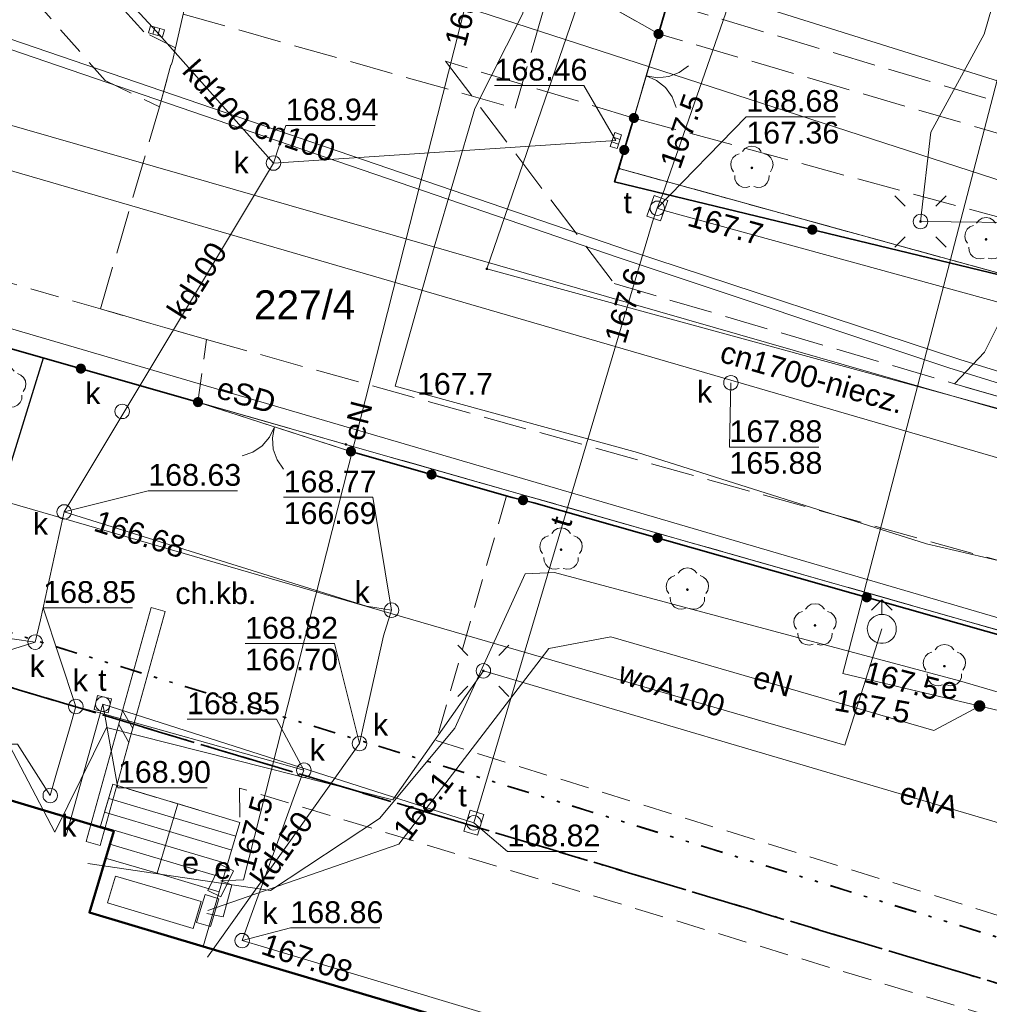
# Model space of a CAD drawing. Extents: x 7503703 to 7518012, y 5690450 to 5705715.
# Tile 29 of 50: x 7512554 to 7512587, y 5696906 to 5696940. Entities that reach past the tile are written whole.
import ezdxf
from ezdxf.enums import TextEntityAlignment as Align

# ---------------------------------------------------------------- set-up
doc = ezdxf.new("R2010")
doc.units = 0
for name, pattern in [('DWUKROPK1_5-3', [2.23, 0.75, -0.46, 0.05, -0.46, 0.05, -0.46]), ('KROPK2-2-2', [3.49, 1, -0.47, 0.05, -0.47, 1, -0.5]), ('PRZER1-1', [1, 0.5, -0.5]), ('PRZER2-1', [1.5, 1, -0.5]), ('PRZER3-1', [2, 1.5, -0.5])]:
    doc.linetypes.add(name, pattern=pattern)
doc.layers.get('0').update_dxf_attribs({"linetype": 'CONTINUOUS'})
for name, color, linetype, lineweight in [('EGBN', 7, 'CONTINUOUS', 18), ('EGBS', 7, 'CONTINUOUS', 18), ('EGBT', 7, 'CONTINUOUS', 18), ('EGBU', 7, 'CONTINUOUS', 50), ('EGDE', 7, 'CONTINUOUS', 18), ('EGDE_O', 7, 'CONTINUOUS', 18), ('EGPG', 7, 'CONTINUOUS', 18), ('GESGPB', 7, 'CONTINUOUS', 35), ('GESGPS', 7, 'CONTINUOUS', 35), ('GUPPRZ_O', 7, 'CONTINUOUS', 18), ('OTDN', 7, 'CONTINUOUS', 18), ('OTKC', 7, 'CONTINUOUS', 18), ('OTKC_O', 7, 'CONTINUOUS', 18), ('OTKJ', 7, 'CONTINUOUS', 18), ('OTKK', 7, 'CONTINUOUS', 25), ('OTKU', 7, 'CONTINUOUS', 18), ('OTOB', 7, 'CONTINUOUS', 18), ('OTOO', 7, 'CONTINUOUS', 35), ('OTZI', 7, 'CONTINUOUS', 18), ('SUEO', 7, 'CONTINUOUS', 18), ('SUPK', 7, 'CONTINUOUS', 18), ('SUPP', 7, 'CONTINUOUS', 18), ('SUPW', 7, 'CONTINUOUS', 18), ('SUPW_O', 7, 'CONTINUOUS', 18)]:
    doc.layers.add(name, color=color, linetype=linetype, lineweight=lineweight)
for name, color, linetype, lineweight, true_color in [('EGUG', 96, 'CONTINUOUS', 18, 0x008000), ('GESKLU', 96, 'CONTINUOUS', 18, 0x008000), ('OTZL', 96, 'CONTINUOUS', 18, 0x008000), ('SUCP', 212, 'CONTINUOUS', 18, 0xd200d2), ('SUCP_O', 212, 'CONTINUOUS', 18, 0xd200d2), ('SUEP', 1, 'CONTINUOUS', 18, 0xff0000), ('SUEP_O', 1, 'CONTINUOUS', 18, 0xff0000), ('SUES', 1, 'CONTINUOUS', 18, 0xff0000), ('SUES_O', 1, 'CONTINUOUS', 18, 0xff0000), ('SUEU', 1, 'CONTINUOUS', 18, 0xff0000), ('SUEU_O', 1, 'CONTINUOUS', 18, 0xff0000), ('SUGP', 52, 'CONTINUOUS', 18, 0xbfbf00), ('SUKK', 36, 'CONTINUOUS', 18, 0x803300), ('SUKP', 36, 'CONTINUOUS', 18, 0x803300), ('SUKP_O', 36, 'CONTINUOUS', 18, 0x803300), ('SUTP', 30, 'CONTINUOUS', 18, 0xff9100), ('SUTP_O', 30, 'CONTINUOUS', 18, 0xff9100), ('SUWH', 5, 'CONTINUOUS', 18, 0x0000ff), ('SUWP', 5, 'CONTINUOUS', 18, 0x0000ff), ('SUWP_O', 5, 'CONTINUOUS', 18, 0x0000ff)]:
    doc.layers.add(name, color=color, linetype=linetype, lineweight=lineweight, true_color=true_color)
doc.styles.add('Arial', font='arial.ttf')

# ---------------------------------------------------------------- blocks, each defined once
blk = doc.blocks.new('D_GSPRDL1')
blk.add_hatch(color=0).paths.add_polyline_path([(0, -0.045), (0.013906, -0.042798), (0.02645, -0.036406), (0.036406, -0.02645), (0.042798, -0.013906), (0.045, 0), (0.042798, 0.013906), (0.036406, 0.02645), (0.02645, 0.036406), (0.013906, 0.042798), (0, 0.045), (-0.013906, 0.042798), (-0.02645, 0.036406), (-0.036406, 0.02645), (-0.042798, 0.013906), (-0.045, 0), (-0.042798, -0.013906), (-0.036406, -0.02645), (-0.02645, -0.036406), (-0.013906, -0.042798)])
at = {"color": 0}
for points in [[(-0.324277, 0.563333), (-0.240553, 0.662679), (-0.127956, 0.727494), (0, 0.75), (0.127956, 0.727494), (0.240553, 0.662679), (0.324277, 0.563333)], [(-0.635969, -0.134326), (-0.70458, -0.024001), (-0.731429, 0.103115), (-0.713292, 0.231763), (-0.652348, 0.346501), (-0.55591, 0.433559), (-0.435555, 0.482485)], [(0.435555, 0.482485), (0.55591, 0.433559), (0.652348, 0.346501), (0.713292, 0.231763), (0.731429, 0.103115), (0.70458, -0.024001), (0.635969, -0.134326)], [(-0.068773, -0.646351), (-0.194901, -0.677512), (-0.324092, -0.663766), (-0.440839, -0.606763), (-0.531129, -0.513345), (-0.584125, -0.394725), (-0.593465, -0.265141)], [(0.593465, -0.265141), (0.584125, -0.394725), (0.531129, -0.513345), (0.440839, -0.606763), (0.324092, -0.663766), (0.194901, -0.677512), (0.068773, -0.646351)]]:
    blk.add_lwpolyline(points, dxfattribs=at)
blk = doc.blocks.new('D_GUPKKS1')
at = {"color": 0}
blk.add_lwpolyline([(0.5, -0.25), (-0.5, -0.25), (-0.5, 0.25), (0.5, 0.25)], close=True, dxfattribs=at)
for points in [[(-0.175, -0.25), (-0.175, 0.25)], [(0.175, -0.25), (0.175, 0.25)]]:
    blk.add_lwpolyline(points, dxfattribs=at)
blk = doc.blocks.new('D_GUPEUT1')
blk.add_hatch(color=0).paths.add_polyline_path([(-0.2, 0), (-0.193185, -0.051764), (-0.173205, -0.1), (-0.141421, -0.141421), (-0.1, -0.173205), (-0.051764, -0.193185), (0, -0.2), (0.051764, -0.193185), (0.1, -0.173205), (0.141421, -0.141421), (0.173205, -0.1), (0.193185, -0.051764), (0.2, 0), (0.193185, 0.051764), (0.173205, 0.1), (0.141421, 0.141421), (0.1, 0.173205), (0.051764, 0.193185), (0, 0.2), (-0.051764, 0.193185), (-0.1, 0.173205), (-0.141421, 0.141421), (-0.173205, 0.1), (-0.193185, 0.051764)])
blk = doc.blocks.new('D_GUPESE1')
at = {"color": 0}
blk.add_lwpolyline([(-0.5, -0.25), (-0.5, 0.25), (0.5, 0.25), (0.5, -0.25)], close=True, dxfattribs=at)
blk = doc.blocks.new('D_GUPELA2')
blk.add_hatch(color=0).paths.add_polyline_path([(-0.001087, 0.044987), (0.011881, 0.043403), (0.021281, 0.03965), (0.030065, 0.033482), (0.038133, 0.023893), (0.043117, 0.012881), (0.044986, 0.001113), (0.044323, -0.007777), (0.040557, -0.019497), (0.033417, -0.030138), (0.024849, -0.037517), (0.013788, -0.042836), (0.002013, -0.044955), (-0.00982, -0.043916), (-0.020466, -0.040077), (-0.029541, -0.033946), (-0.036867, -0.025804), (-0.04187, -0.01649), (-0.04461, -0.005909), (-0.044532, 0.006476), (-0.041285, 0.017903), (-0.034764, 0.028574), (-0.024479, 0.03776), (-0.013449, 0.042943)])
at = {"color": 0}
for points in [[(-0.883883, 0.883883), (-0.53033, 0.53033)], [(0.883883, 0.883883), (0.53033, 0.53033)], [(-0.883883, -0.883883), (-0.53033, -0.53033)], [(0.883883, -0.883883), (0.53033, -0.53033)]]:
    blk.add_lwpolyline(points, dxfattribs=at)
blk = doc.blocks.new('D_GUPELA1')
at = {"color": 0}
blk.add_lwpolyline([(0, 0.25), (0.064705, 0.241481), (0.125, 0.216506), (0.176777, 0.176777), (0.216506, 0.125), (0.241481, 0.064705), (0.25, 0), (0.241481, -0.064705), (0.216506, -0.125), (0.176777, -0.176777), (0.125, -0.216506), (0.064705, -0.241481), (0, -0.25), (-0.064705, -0.241481), (-0.125, -0.216506), (-0.176777, -0.176777), (-0.216506, -0.125), (-0.241481, -0.064705), (-0.25, 0), (-0.241481, 0.064705), (-0.216506, 0.125), (-0.176777, 0.176777), (-0.125, 0.216506), (-0.064705, 0.241481)], close=True, dxfattribs=at)
blk = doc.blocks.new('D_GUPIKP1_1')
at = {"color": 0}
blk.add_lwpolyline([(0, 0.25), (0.064705, 0.241481), (0.125, 0.216506), (0.176777, 0.176777), (0.216506, 0.125), (0.241481, 0.064705), (0.25, 0), (0.241481, -0.064705), (0.216506, -0.125), (0.176777, -0.176777), (0.125, -0.216506), (0.064705, -0.241481), (0, -0.25), (-0.064705, -0.241481), (-0.125, -0.216506), (-0.176777, -0.176777), (-0.216506, -0.125), (-0.241481, -0.064705), (-0.25, 0), (-0.241481, 0.064705), (-0.216506, 0.125), (-0.176777, 0.176777), (-0.125, 0.216506), (-0.064705, 0.241481)], close=True, dxfattribs=at)
blk = doc.blocks.new('D_GUPIWZ1_1')
at = {"color": 0}
blk.add_lwpolyline([(0, 0.25), (0.064705, 0.241481), (0.125, 0.216506), (0.176777, 0.176777), (0.216506, 0.125), (0.241481, 0.064705), (0.25, 0), (0.241481, -0.064705), (0.216506, -0.125), (0.176777, -0.176777), (0.125, -0.216506), (0.064705, -0.241481), (0, -0.25), (-0.064705, -0.241481), (-0.125, -0.216506), (-0.176777, -0.176777), (-0.216506, -0.125), (-0.241481, -0.064705), (-0.25, 0), (-0.241481, 0.064705), (-0.216506, 0.125), (-0.176777, 0.176777), (-0.125, 0.216506), (-0.064705, 0.241481)], close=True, dxfattribs=at)
blk = doc.blocks.new('D_GUPIWZ1_3')
at = {"color": 0}
blk.add_lwpolyline([(0.375, -0.25), (-0.375, -0.25), (-0.375, 0.25), (0.375, 0.25)], close=True, dxfattribs=at)
blk = doc.blocks.new('D_GUPIWZ1_2')
at = {"color": 0}
blk.add_lwpolyline([(-0.25, -0.25), (0.25, -0.25), (0.25, 0.25), (-0.25, 0.25)], close=True, dxfattribs=at)
blk = doc.blocks.new('D_GUPISN1')
at = {"color": 0}
blk.add_lwpolyline([(0, 0.25), (0.064705, 0.241481), (0.125, 0.216506), (0.176777, 0.176777), (0.216506, 0.125), (0.241481, 0.064705), (0.25, 0), (0.241481, -0.064705), (0.216506, -0.125), (0.176777, -0.176777), (0.125, -0.216506), (0.064705, -0.241481), (0, -0.25), (-0.064705, -0.241481), (-0.125, -0.216506), (-0.176777, -0.176777), (-0.216506, -0.125), (-0.241481, -0.064705), (-0.25, 0), (-0.241481, 0.064705), (-0.216506, 0.125), (-0.176777, 0.176777), (-0.125, 0.216506), (-0.064705, 0.241481)], close=True, dxfattribs=at)
blk = doc.blocks.new('D_GUPWDT1')
at = {"color": 0}
for points in [[(-0.353553, 0.646447), (0, 1), (0.353553, 0.646447)], [(0, 0.5), (0, 1)]]:
    blk.add_lwpolyline(points, dxfattribs=at)
blk.add_lwpolyline([(0, 0.5), (0.086824, 0.492404), (0.17101, 0.469846), (0.25, 0.433013), (0.321394, 0.383022), (0.383022, 0.321394), (0.433013, 0.25), (0.469846, 0.17101), (0.492404, 0.086824), (0.5, 0), (0.492404, -0.086824), (0.469846, -0.17101), (0.433013, -0.25), (0.377875, -0.32743), (0.309079, -0.393027), (0.229113, -0.444418), (0.140866, -0.479746), (0.047528, -0.497736), (-0.047528, -0.497736), (-0.140866, -0.479746), (-0.229113, -0.444418), (-0.309079, -0.393027), (-0.377875, -0.32743), (-0.433013, -0.25), (-0.4725, -0.163534), (-0.494911, -0.071157), (-0.499434, 0.023791), (-0.485906, 0.117879), (-0.454816, 0.207708), (-0.407288, 0.290028), (-0.34504, 0.361867), (-0.27032, 0.420627), (-0.185831, 0.464184), (-0.094626, 0.490964)], close=True, dxfattribs=at)
blk = doc.blocks.new('D_GEPPGD1_2')
blk.add_hatch(color=0).paths.add_polyline_path([(0, -0.045), (0.013906, -0.042798), (0.02645, -0.036406), (0.036406, -0.02645), (0.042798, -0.013906), (0.045, 0), (0.042798, 0.013906), (0.036406, 0.02645), (0.02645, 0.036406), (0.013906, 0.042798), (0, 0.045), (-0.013906, 0.042798), (-0.02645, 0.036406), (-0.036406, 0.02645), (-0.042798, 0.013906), (-0.045, 0), (-0.042798, -0.013906), (-0.036406, -0.02645), (-0.02645, -0.036406), (-0.013906, -0.042798)])
blk = doc.blocks.new('D_GSLKBR1')
at = {"color": 0}
for points in [[(1.299038, 0.75), (1.06066, 0.43934), (0.75, 0.200962), (0.388229, 0.051111), (0, 0)], [(0, 0), (0.388229, -0.051111), (0.75, -0.200962), (1.06066, -0.43934), (1.299038, -0.75)]]:
    blk.add_lwpolyline(points, dxfattribs=at)
blk = doc.blocks.new('D_KOLO')
blk.add_hatch(color=0).paths.add_polyline_path([(-0.175, 0), (-0.169037, -0.045293), (-0.151554, -0.0875), (-0.123744, -0.123744), (-0.0875, -0.151554), (-0.045293, -0.169037), (0, -0.175), (0.045293, -0.169037), (0.0875, -0.151554), (0.123744, -0.123744), (0.151554, -0.0875), (0.169037, -0.045293), (0.175, 0), (0.169037, 0.045293), (0.151554, 0.0875), (0.123744, 0.123744), (0.0875, 0.151554), (0.045293, 0.169037), (0, 0.175), (-0.045293, 0.169037), (-0.0875, 0.151554), (-0.123744, 0.123744), (-0.151554, 0.0875), (-0.169037, 0.045293)])
blk = doc.blocks.new('D_GSLKOG1')
blk.add_hatch(color=0).paths.add_polyline_path([(-0.175, 0), (-0.169037, -0.045293), (-0.151554, -0.0875), (-0.123744, -0.123744), (-0.0875, -0.151554), (-0.045293, -0.169037), (0, -0.175), (0.045293, -0.169037), (0.0875, -0.151554), (0.123744, -0.123744), (0.151554, -0.0875), (0.169037, -0.045293), (0.175, 0), (0.169037, 0.045293), (0.151554, 0.0875), (0.123744, 0.123744), (0.0875, 0.151554), (0.045293, 0.169037), (0, 0.175), (-0.045293, 0.169037), (-0.0875, 0.151554), (-0.123744, 0.123744), (-0.151554, 0.0875), (-0.169037, 0.045293)])
blk = doc.blocks.new('D_ODTN_1')
at = {"color": 0}
for points in [[(-0.5, -0.25), (0, 0.25)], [(0, -0.25), (0.5, 0.25)]]:
    blk.add_lwpolyline(points, dxfattribs=at)
blk = doc.blocks.new('D_GSLDSO2')
at = {"color": 0}
blk.add_lwpolyline([(0, 0.25), (0, -0.25)], dxfattribs=at)

msp = doc.modelspace()

# ---------------------------------------------------------------- linework, layer by layer
at = {"layer": 'EGBN', "color": 7, "linetype": 'Continuous', "lineweight": 18, "elevation": 10.18}
msp.add_lwpolyline([(7512551.39, 5696897.08), (7512531.04, 5696902.96), (7512535.5, 5696918.23), (7512556.54, 5696911.93), (7512557.01, 5696911.79), (7512556.17, 5696908.98), (7512560.09, 5696907.81), (7512596.75, 5696896.92), (7512597.66, 5696899.99), (7512607.03, 5696897.23), (7512602.41, 5696881.81), (7512557.94, 5696895.09), (7512556.18, 5696895.61)], close=True, dxfattribs=at)
at = {"layer": 'EGBS', "color": 7, "linetype": 'Continuous', "lineweight": 18, "elevation": 10.18}
for points in [[(7512558.51, 5696910.34), (7512559.22, 5696912.73), (7512556.98, 5696913.41), (7512556.54, 5696911.93), (7512557.01, 5696911.79), (7512556.73, 5696910.86)], [(7512559.22, 5696912.73), (7512558.51, 5696910.34), (7512560.65, 5696909.7), (7512561.36, 5696912.09)]]:
    msp.add_lwpolyline(points, close=True, dxfattribs=at)
for points in [[(7512559.079, 5696912.254), (7512556.835, 5696912.921)], [(7512558.936, 5696911.775), (7512556.692, 5696912.441)], [(7512559.079, 5696912.254), (7512561.22, 5696911.618)], [(7512558.794, 5696911.295), (7512556.55, 5696911.962)], [(7512558.936, 5696911.775), (7512561.077, 5696911.139)], [(7512558.651, 5696910.816), (7512556.876, 5696911.344)], [(7512558.794, 5696911.295), (7512560.935, 5696910.659)], [(7512558.651, 5696910.816), (7512560.793, 5696910.18)]]:
    msp.add_lwpolyline(points, dxfattribs=at)
at = {"layer": 'EGBT', "color": 7, "linetype": 'Continuous', "lineweight": 18, "elevation": 10.18}
for points in [[(7512556.73, 5696910.86), (7512558.51, 5696910.34), (7512560.65, 5696909.7), (7512560.09, 5696907.81), (7512556.17, 5696908.98)], [(7512557.067, 5696910.241), (7512558.368, 5696909.861), (7512560.029, 5696909.364), (7512559.753, 5696908.432), (7512556.792, 5696909.316)]]:
    msp.add_lwpolyline(points, close=True, dxfattribs=at)
at = {"layer": 'EGBU', "color": 18, "linetype": 'Continuous', "lineweight": 50, "true_color": 0x0a0909, "elevation": 10.18}
msp.add_lwpolyline([(7512535.5, 5696918.23), (7512556.54, 5696911.93), (7512557.01, 5696911.79), (7512556.17, 5696908.98), (7512560.09, 5696907.81), (7512596.75, 5696896.92), (7512597.66, 5696899.99), (7512607.03, 5696897.23), (7512602.41, 5696881.81), (7512557.94, 5696895.09), (7512556.18, 5696895.61), (7512555.82, 5696894.43), (7512554.99, 5696891.67), (7512555.99, 5696891.37), (7512555.11, 5696888.41), (7512554.1, 5696888.71), (7512551.2, 5696879.07), (7512572.01, 5696872.86), (7512568.33, 5696860.5), (7512544.41, 5696867.54)], dxfattribs=at)
at = {"layer": 'EGDE', "color": 7, "linetype": 'Continuous', "lineweight": 18, "elevation": 10.22}
for points in [[(7512752.095, 5696959.778), (7512714.881, 5697060.958), (7512602.588, 5697030.113), (7512602.198, 5697030.093), (7512584.278, 5696968.198), (7512583.538, 5696965.698), (7512574.438, 5696934.651), (7512615.084, 5696923.452), (7512621.024, 5696921.693), (7512693.481, 5696901.899)], [(7512574.438, 5696934.651), (7512583.538, 5696965.698), (7512584.278, 5696968.198), (7512556.49, 5696976.558), (7512551.84, 5696961.249), (7512538.271, 5696965.369), (7512535.532, 5696966.179), (7512531.842, 5696952.68), (7512535.671, 5696951.53), (7512557.91, 5696944.83), (7512564.42, 5696967.52), (7512577.43, 5696963.91), (7512570.82, 5696940.94), (7512573.008, 5696940.281), (7512569.878, 5696931.192), (7512645.12, 5696910.644), (7512661.518, 5696906.166), (7512689.851, 5696898.43), (7512693.481, 5696901.899), (7512621.024, 5696921.693), (7512615.084, 5696923.452)], [(7512569.878, 5696931.192), (7512573.008, 5696940.281), (7512570.82, 5696940.94), (7512557.91, 5696944.83), (7512535.671, 5696951.53), (7512530.201, 5696935.092), (7512565.018, 5696925.132), (7512623.01, 5696908.62), (7512643.01, 5696902.925), (7512645.12, 5696910.644)]]:
    msp.add_lwpolyline(points, close=True, dxfattribs=at)
msp.add_lwpolyline([(7512530.201, 5696935.092), (7512565.018, 5696925.132), (7512623.01, 5696908.62), (7512592.16, 5696804.83), (7512587.987, 5696800.83), (7512583.288, 5696797.191), (7512578.028, 5696794.183), (7512572.679, 5696791.664), (7512564.28, 5696788.226), (7512558.57, 5696786.126), (7512552.67, 5696784.835)], dxfattribs=at)
at = {"layer": 'EGUG', "color": 96, "linetype": 'PRZER1-1', "lineweight": 18, "true_color": 0x008000, "elevation": 10.08}
msp.add_lwpolyline([(7512574.438, 5696934.651), (7512583.538, 5696965.698), (7512584.278, 5696968.198), (7512602.198, 5697030.093), (7512629.996, 5697038.231), (7512638.635, 5697040.761), (7512668.063, 5697049.38), (7512687.522, 5697055.079), (7512707.181, 5697060.838), (7512714.981, 5697063.118), (7512730.349, 5697020.332), (7512730.419, 5697020.142), (7512736.738, 5697002.534), (7512742.777, 5696985.735), (7512748.856, 5696968.747), (7512752.095, 5696959.778), (7512693.481, 5696901.899), (7512621.024, 5696921.693), (7512615.084, 5696923.452)], close=True, dxfattribs=at)
for points in [[(7512542.821, 5696980.678), (7512556.06, 5696976.688), (7512556.49, 5696976.558), (7512584.278, 5696968.198), (7512583.538, 5696965.698), (7512574.438, 5696934.651), (7512615.084, 5696923.452), (7512621.024, 5696921.693), (7512693.481, 5696901.899), (7512689.851, 5696898.43), (7512674.495, 5696883.749), (7512661.607, 5696897.627), (7512659.358, 5696898.266), (7512643.01, 5696902.925), (7512623.01, 5696908.62), (7512565.018, 5696925.132), (7512530.201, 5696935.092)], [(7512530.201, 5696935.092), (7512565.018, 5696925.132), (7512623.01, 5696908.62), (7512592.16, 5696804.83), (7512587.987, 5696800.83), (7512583.288, 5696797.191), (7512578.028, 5696794.183), (7512572.679, 5696791.664), (7512564.28, 5696788.226), (7512558.57, 5696786.126), (7512552.67, 5696784.835)]]:
    msp.add_lwpolyline(points, dxfattribs=at)
at = {"layer": 'GESGPB', "color": 7, "linetype": 'DWUKROPK1_5-3', "lineweight": 35, "elevation": 10.1}
msp.add_lwpolyline([(7512599.331, 5697115.344), (7512556.49, 5696976.558), (7512542.821, 5696980.678), (7512539.742, 5696981.618), (7512535.872, 5696982.778), (7512528.932, 5696984.867), (7512521.993, 5696986.957), (7512517.453, 5696971.649), (7512513.453, 5696958.15), (7512506.043, 5696933.272), (7512834.022, 5696832.038), (7512839.07, 5696834.82), (7512845.963, 5696838.599), (7512853.095, 5696845.399), (7512853.94, 5696848.24), (7512867.188, 5696892.527), (7512874.83, 5696917.94), (7512878.731, 5696930.93), (7512790.055, 5696979.375), (7512630.836, 5697066.378), (7512611.809, 5697119.393)], close=True, dxfattribs=at)
msp.add_lwpolyline([(7512687.537, 5696658.789), (7512710.125, 5696679.718), (7512732.754, 5696700.686), (7512751.622, 5696717.964), (7512775.771, 5696740.543), (7512773.651, 5696742.772), (7512814.499, 5696782.09), (7512818.899, 5696786.32), (7512823.859, 5696791.259), (7512841.659, 5696808.999), (7512838.1, 5696819.75), (7512836.541, 5696824.448), (7512835.592, 5696827.288), (7512834.022, 5696832.038), (7512506.043, 5696933.272), (7512483.414, 5696857.279), (7512498.713, 5696853.178), (7512468.781, 5696736.369), (7512448.744, 5696658.123)], dxfattribs=at)
at = {"layer": 'GESGPS', "color": 7, "linetype": 'KROPK2-2-2', "lineweight": 35, "elevation": 10.1}
for points in [[(7512435.992, 5696952.002), (7512639.721, 5696890.866), (7512656.118, 5696886.387), (7512674.495, 5696883.749), (7512697.622, 5696871.76), (7512834.022, 5696832.038), (7512839.07, 5696834.82), (7512845.963, 5696838.599), (7512853.095, 5696845.399), (7512853.94, 5696848.24), (7512867.188, 5696892.527), (7512874.83, 5696917.94), (7512878.731, 5696930.93), (7512714.981, 5697063.118), (7512707.181, 5697060.838), (7512687.522, 5697055.079), (7512668.063, 5697049.38), (7512645.697, 5697042.829), (7512618.879, 5697120.893)], [(7512687.537, 5696658.789), (7512710.125, 5696679.718), (7512732.754, 5696700.686), (7512751.622, 5696717.964), (7512775.771, 5696740.543), (7512773.651, 5696742.772), (7512814.499, 5696782.09), (7512818.899, 5696786.32), (7512823.859, 5696791.259), (7512841.659, 5696808.999), (7512838.1, 5696819.75), (7512836.541, 5696824.448), (7512835.592, 5696827.288), (7512834.022, 5696832.038), (7512697.622, 5696871.76), (7512674.495, 5696883.749), (7512656.118, 5696886.387), (7512639.721, 5696890.866), (7512435.992, 5696952.002)]]:
    msp.add_lwpolyline(points, dxfattribs=at)
at = {"layer": 'GESKLU', "color": 96, "linetype": 'PRZER3-1', "lineweight": 18, "true_color": 0x008000, "elevation": 10.06}
msp.add_lwpolyline([(7512574.438, 5696934.651), (7512583.538, 5696965.698), (7512584.278, 5696968.198), (7512602.198, 5697030.093), (7512629.996, 5697038.231), (7512638.635, 5697040.761), (7512668.063, 5697049.38), (7512687.522, 5697055.079), (7512707.181, 5697060.838), (7512714.981, 5697063.118), (7512730.349, 5697020.332), (7512730.419, 5697020.142), (7512736.738, 5697002.534), (7512742.777, 5696985.735), (7512748.856, 5696968.747), (7512752.095, 5696959.778), (7512693.481, 5696901.899), (7512621.024, 5696921.693), (7512615.084, 5696923.452)], close=True, dxfattribs=at)
for points in [[(7512542.821, 5696980.678), (7512556.06, 5696976.688), (7512556.49, 5696976.558), (7512584.278, 5696968.198), (7512583.538, 5696965.698), (7512574.438, 5696934.651), (7512615.084, 5696923.452), (7512621.024, 5696921.693), (7512693.481, 5696901.899), (7512689.851, 5696898.43), (7512674.495, 5696883.749), (7512661.607, 5696897.627), (7512659.358, 5696898.266), (7512643.01, 5696902.925), (7512623.01, 5696908.62), (7512565.018, 5696925.132), (7512530.201, 5696935.092)], [(7512530.201, 5696935.092), (7512565.018, 5696925.132), (7512623.01, 5696908.62), (7512592.16, 5696804.83), (7512587.987, 5696800.83), (7512583.288, 5696797.191), (7512578.028, 5696794.183), (7512572.679, 5696791.664), (7512564.28, 5696788.226), (7512558.57, 5696786.126), (7512552.67, 5696784.835)]]:
    msp.add_lwpolyline(points, dxfattribs=at)
at = {"layer": 'GUPPRZ_O', "color": 36, "linetype": 'Continuous', "lineweight": 13, "true_color": 0x803300, "elevation": 10.8, "flags": 128}
for points in [[(7512558.48, 5696939.381), (7512556.93, 5696941.07), (7512553.85, 5696941.07)], [(7512574.331, 5696935.613), (7512573.222, 5696937.514), (7512570.142, 5696937.514)], [(7512562.519, 5696934.841), (7512562.943, 5696936.138), (7512566.023, 5696936.138)], [(7512578.297, 5696927.262), (7512578.247, 5696925.042), (7512581.327, 5696925.042)], [(7512555.299, 5696922.802), (7512558.201, 5696923.533), (7512561.281, 5696923.533)], [(7512566.588, 5696919.413), (7512565.949, 5696923.308), (7512562.869, 5696923.308)], [(7512555.699, 5696916.093), (7512554.576, 5696919.493), (7512557.656, 5696919.493)], [(7512554.299, 5696918.313), (7512548.638, 5696916.55), (7512545.558, 5696916.55)], [(7512565.488, 5696914.813), (7512564.621, 5696918.261), (7512561.541, 5696918.261)], [(7512563.568, 5696913.893), (7512562.618, 5696915.655), (7512559.538, 5696915.655)], [(7512554.819, 5696913.023), (7512553.687, 5696914.791), (7512550.607, 5696914.791)], [(7512561.438, 5696908.014), (7512563.103, 5696908.451), (7512566.183, 5696908.451)]]:
    msp.add_lwpolyline(points, dxfattribs=at)
at = {"layer": 'GUPPRZ_O', "color": 30, "linetype": 'Continuous', "lineweight": 13, "true_color": 0xff9100, "elevation": 10.8, "flags": 128}
for points in [[(7512575.758, 5696933.279), (7512578.828, 5696936.434), (7512581.908, 5696936.434)], [(7512556.634, 5696916.173), (7512557.155, 5696913.288), (7512560.235, 5696913.288)], [(7512569.43, 5696912.08), (7512570.59, 5696911.094), (7512573.67, 5696911.094)]]:
    msp.add_lwpolyline(points, dxfattribs=at)
at = {"layer": 'OTDN', "color": 7, "linetype": 'Continuous', "lineweight": 18, "elevation": 10.18}
for points in [[(7512556.063, 5696911.433), (7512558.301, 5696919.504)], [(7512556.545, 5696911.299), (7512558.783, 5696919.371)]]:
    msp.add_lwpolyline(points, dxfattribs=at)
at = {"layer": 'OTKC', "color": 7, "linetype": 'PRZER2-1', "lineweight": 18, "elevation": 10.18}
for points in [[(7512552.786, 5696957.153), (7512555.018, 5696956.501), (7512556.218, 5696947.564), (7512554.188, 5696940.566), (7512556.708, 5696937.691), (7512558.582, 5696936.779), (7512559.03, 5696938.35), (7512559.135, 5696938.812), (7512558.048, 5696939.361), (7512556.503, 5696941.077), (7512557.618, 5696944.88), (7512557.915, 5696944.916), (7512562.233, 5696959.753), (7512562.527, 5696960.784), (7512556.351, 5696962.677), (7512519.965, 5696974.012)], [(7512551.19, 5696917.159), (7512554.583, 5696928.117), (7512559.914, 5696926.592), (7512565.19, 5696924.89), (7512570.558, 5696923.355), (7512568.128, 5696914.916), (7512600.494, 5696904.848), (7512602.948, 5696904.068), (7512607.227, 5696902.713), (7512624.742, 5696897.21), (7512609.134, 5696845.841), (7512599.592, 5696848.863), (7512600.291, 5696851.536), (7512582.37, 5696856.417), (7512581.556, 5696854.209), (7512541.347, 5696865.604)], [(7512569.84, 5696873.5), (7512551.2, 5696879.07), (7512554.1, 5696888.71), (7512556.35, 5696888.08), (7512557.23, 5696890.92), (7512555.99, 5696891.37), (7512554.99, 5696891.67), (7512555.82, 5696894.43), (7512556.18, 5696895.61), (7512556.445, 5696895.556), (7512557.94, 5696895.09), (7512602.41, 5696881.81), (7512604.901, 5696879.186), (7512609.904, 5696895.456), (7512608.741, 5696898.594), (7512601.748, 5696900.893), (7512601.53, 5696900.55), (7512598.4, 5696901.52), (7512598.916, 5696901.858), (7512561.348, 5696913.278), (7512561.36, 5696912.09), (7512556.98, 5696913.41), (7512556.54, 5696911.93), (7512535.5, 5696918.23)]]:
    msp.add_lwpolyline(points, dxfattribs=at)
for points in [[(7512574.11, 5696940.25), (7512575.799, 5696939.294), (7512582.19, 5696961.1), (7512580.51, 5696961.88)], [(7512506.667, 5696929.671), (7512505.938, 5696927.526), (7512525.861, 5696933.789), (7512526.868, 5696933.013), (7512523.904, 5696923.594), (7512526.095, 5696923.569), (7512529.579, 5696934.914), (7512530.341, 5696934.972), (7512559.914, 5696926.592), (7512560.207, 5696928.751), (7512556.55, 5696929.81), (7512531.882, 5696936.857), (7512552.786, 5696957.153), (7512551.006, 5696957.721), (7512530.077, 5696937.345)]]:
    msp.add_lwpolyline(points, close=True, dxfattribs=at)
at = {"layer": 'OTKJ', "color": 7, "linetype": 'PRZER3-1', "lineweight": 18, "elevation": 10.18}
msp.add_lwpolyline([(7512592.416, 5696919.759), (7512560.207, 5696928.751), (7512556.55, 5696929.81), (7512558.582, 5696936.779), (7512559.135, 5696938.812), (7512559.61, 5696940.86), (7512558.207, 5696942.107), (7512557.915, 5696944.916), (7512561.025, 5696943.951), (7512561.778, 5696943.733), (7512566.852, 5696942.229), (7512570.867, 5696941.003), (7512574.11, 5696940.25), (7512575.799, 5696939.294), (7512574.949, 5696936.393), (7512568.456, 5696938.349), (7512574.274, 5696930.679), (7512586.003, 5696927.226), (7512593.599, 5696925.035)], dxfattribs=at)
at = {"layer": 'OTKK', "color": 7, "linetype": 'Continuous', "lineweight": 25, "elevation": 10.18}
msp.add_lwpolyline([(7512526.88, 5696923.131), (7512534.412, 5696921.982), (7512551.19, 5696917.159), (7512554.583, 5696928.117)], dxfattribs=at)
at = {"layer": 'OTKU', "color": 7, "linetype": 'PRZER3-1', "lineweight": 18, "elevation": 10.18}
msp.add_lwpolyline([(7512582.19, 5696961.1), (7512592.483, 5696958.079), (7512595.108, 5696957.113), (7512592.345, 5696948.974), (7512588.135, 5696935.681), (7512575.801, 5696939.301), (7512574.949, 5696936.393), (7512594.073, 5696931.196), (7512607.079, 5696927.934), (7512606.588, 5696925.835), (7512605.283, 5696921.616), (7512607.863, 5696920.834), (7512609.16, 5696925.143), (7512609.715, 5696927.244), (7512612.192, 5696927.366), (7512614.083, 5696926.842), (7512616.37, 5696934.998), (7512613.264, 5696933.167), (7512605.198, 5696932.533), (7512597.078, 5696934.628), (7512595.772, 5696936.032), (7512599.463, 5696949.798), (7512607.692, 5696979.462)], dxfattribs=at)
msp.add_lwpolyline([(7512592.969, 5696929.43), (7512592.71, 5696928.289), (7512592.854, 5696926.773), (7512593.599, 5696925.035), (7512586.003, 5696927.226), (7512587.044, 5696928.319), (7512587.503, 5696929.237), (7512587.925, 5696930.895)], close=True, dxfattribs=at)
at = {"layer": 'OTOB', "color": 7, "linetype": 'Continuous', "lineweight": 18, "elevation": 10.18}
for points in [[(7512574.949, 5696936.393), (7512575.799, 5696939.294)], [(7512559.914, 5696926.592), (7512565.19, 5696924.89)]]:
    msp.add_lwpolyline(points, dxfattribs=at)
at = {"layer": 'OTOO', "color": 7, "linetype": 'Continuous', "lineweight": 35, "elevation": 10.18}
for points in [[(7512582.19, 5696961.1), (7512575.799, 5696939.294)], [(7512574.949, 5696936.393), (7512574.284, 5696934.189), (7512587.925, 5696930.895)], [(7512559.914, 5696926.592), (7512530.201, 5696935.092)], [(7512565.19, 5696924.89), (7512570.75, 5696923.3), (7512571.5, 5696923.12), (7512594.46, 5696916.6), (7512603.364, 5696914.086)]]:
    msp.add_lwpolyline(points, dxfattribs=at)
at = {"layer": 'OTZI', "color": 7, "linetype": 'PRZER2-1', "lineweight": 18, "elevation": 10.1}
msp.add_lwpolyline([(7512541.903, 5696916.22), (7512554.704, 5696912.501)], dxfattribs=at)
at = {"layer": 'SUCP', "color": 212, "linetype": 'Continuous', "lineweight": 18, "true_color": 0xd200d2, "elevation": 10.14}
for points in [[(7512552.099, 5696939.575), (7512574.797, 5696931.815), (7512586.196, 5696928.066), (7512597.685, 5696924.516)], [(7512597.275, 5696924.236), (7512585.816, 5696927.776), (7512574.407, 5696931.586), (7512551.739, 5696939.345)]]:
    msp.add_lwpolyline(points, dxfattribs=at)
msp.add_lwpolyline([(7512616.17, 5696934.189), (7512612.395, 5696919.194), (7512550.24, 5696937.071), (7512549.84, 5696935.631), (7512613.614, 5696917.072), (7512617.818, 5696933.774)], close=True, dxfattribs=at)
at = {"layer": 'SUEP', "color": 1, "linetype": 'Continuous', "lineweight": 18, "true_color": 0xff0000, "elevation": 10.14}
for points in [[(7512611.964, 5696925.642), (7512607.267, 5696928.362), (7512589.057, 5696932.781), (7512584.837, 5696932.821), (7512585.187, 5696935.901), (7512587.037, 5696939.291), (7512590.668, 5696951.861), (7512591.689, 5696957.261), (7512590.838, 5696959.812), (7512592.047, 5696965.108), (7512594.987, 5696968.398)], [(7512574.628, 5696957.319), (7512574.168, 5696953.95), (7512574.398, 5696951.7), (7512574.268, 5696950.33), (7512571.628, 5696941.961), (7512571.108, 5696939.981), (7512569.468, 5696936.721), (7512568.058, 5696931.932), (7512566.718, 5696927.142), (7512575.078, 5696924.852), (7512585.047, 5696921.702), (7512588.007, 5696921.012)], [(7512653.681, 5696900.184), (7512652.85, 5696899.985), (7512651.023, 5696893.056), (7512637.403, 5696897.204), (7512638.69, 5696902.184), (7512613.871, 5696908.922), (7512592.257, 5696914.826), (7512582.155, 5696917.233), (7512592.072, 5696955.348)], [(7512560.22, 5696908.95), (7512560.78, 5696908.84), (7512561.08, 5696909.94), (7512560.7, 5696910.08), (7512561.48, 5696910.11), (7512569.51, 5696941.75), (7512565.61, 5696942.86), (7512566.32, 5696946.21)], [(7512592.455, 5696917.703), (7512530.668, 5696935.803), (7512529.668, 5696935.258), (7512527.576, 5696932.439), (7512505.929, 5696939.404), (7512489.556, 5696892.978), (7512488.555, 5696888.796), (7512487.1, 5696884.395), (7512470.91, 5696887.214), (7512459.904, 5696889.942), (7512458.376, 5696886.178)], [(7512505.929, 5696939.404), (7512527.576, 5696932.439), (7512529.668, 5696935.258), (7512530.668, 5696935.803), (7512592.455, 5696917.703)], [(7512554.972, 5696911.754), (7512550.779, 5696919.763), (7512540.5, 5696925.422), (7512539.47, 5696925.912)], [(7512651.055, 5696895.859), (7512653.3, 5696895.601), (7512652.408, 5696894.326), (7512651.602, 5696889.905), (7512650.943, 5696889.709), (7512639.191, 5696893.956), (7512638.831, 5696896.085), (7512640.101, 5696901.045), (7512640.071, 5696901.745), (7512639.531, 5696902.205), (7512624.113, 5696905.964), (7512597.986, 5696913.513), (7512586.177, 5696916.983), (7512572.208, 5696920.713), (7512571.198, 5696920.663), (7512568.778, 5696915.343), (7512566.178, 5696912.233), (7512562.418, 5696909.744), (7512556.12, 5696910.671)], [(7512560.25, 5696909.05), (7512566.84, 5696911.34), (7512572.02, 5696918.09), (7512574.15, 5696918.5), (7512585.3, 5696915.26), (7512586.871, 5696916.109)], [(7512554.972, 5696911.754), (7512556.759, 5696915.363), (7512566.638, 5696912.873), (7512569.758, 5696917.323), (7512600.465, 5696908.264), (7512628.342, 5696900.105), (7512650.588, 5696892.156), (7512652.225, 5696893.723), (7512652.263, 5696893.684)]]:
    msp.add_lwpolyline(points, dxfattribs=at)
at = {"layer": 'SUGP', "color": 52, "linetype": 'Continuous', "lineweight": 18, "true_color": 0xbfbf00, "elevation": 10.14}
msp.add_lwpolyline([(7512519.043, 5696959.5), (7512520.023, 5696958.95), (7512526.342, 5696957.05), (7512538.111, 5696952.93), (7512568.12, 5696943.76), (7512599.26, 5696933.98), (7512602.619, 5696932.98), (7512603.903, 5696934.292), (7512604.484, 5696937.035)], dxfattribs=at)
at = {"layer": 'SUGP', "color": 52, "linetype": 'PRZER3-1', "lineweight": 18, "true_color": 0xbfbf00, "elevation": 10.14}
msp.add_lwpolyline([(7512509.37, 5696954.16), (7512570.85, 5696936.73), (7512572.24, 5696941.52), (7512603.16, 5696932.26)], dxfattribs=at)
at = {"layer": 'SUKP', "color": 36, "linetype": 'Continuous', "lineweight": 18, "true_color": 0x803300, "elevation": 10.14}
for points in [[(7512539.434, 5696949.793), (7512539.877, 5696949.719), (7512595.026, 5696931.821)], [(7512562.519, 5696934.841), (7512558.48, 5696939.381)], [(7512555.299, 5696922.802), (7512555.529, 5696923.185), (7512562.519, 5696934.841), (7512574.331, 5696935.613)], [(7512531.561, 5696921.543), (7512532.361, 5696921.433), (7512553.509, 5696918.423), (7512554.299, 5696918.313), (7512554.479, 5696919.083), (7512555.129, 5696922.022), (7512555.299, 5696922.802), (7512556.069, 5696922.562), (7512565.728, 5696919.553), (7512566.588, 5696919.413), (7512566.318, 5696918.533), (7512565.658, 5696915.593), (7512565.488, 5696914.813)], [(7512595.885, 5696897.685), (7512562.208, 5696907.784), (7512561.438, 5696908.014), (7512561.708, 5696908.764), (7512563.288, 5696913.143), (7512563.568, 5696913.893), (7512562.798, 5696914.113), (7512556.479, 5696915.883), (7512555.699, 5696916.093), (7512555.479, 5696915.323), (7512555.039, 5696913.793), (7512554.819, 5696913.023)], [(7512560.244, 5696907.444), (7512565.488, 5696914.813)]]:
    msp.add_lwpolyline(points, dxfattribs=at)
at = {"layer": 'SUTP', "color": 30, "linetype": 'Continuous', "lineweight": 18, "true_color": 0xff9100, "elevation": 10.14}
for points in [[(7512586.138, 5696971.578), (7512586.238, 5696971.028), (7512586.308, 5696969.138), (7512579.488, 5696945.77), (7512578.118, 5696940.021), (7512575.935, 5696933.747), (7512575.758, 5696933.279)], [(7512575.758, 5696933.279), (7512575.594, 5696932.807), (7512569.43, 5696912.08), (7512556.634, 5696916.173)], [(7512661.003, 5696908.825), (7512660.777, 5696908.937), (7512629.174, 5696918.461), (7512628.948, 5696918.567), (7512622.597, 5696920.388), (7512622.359, 5696920.463), (7512622.121, 5696920.538), (7512575.994, 5696933.197), (7512575.758, 5696933.279)], [(7512556.634, 5696916.173), (7512555.372, 5696911.637)]]:
    msp.add_lwpolyline(points, dxfattribs=at)
at = {"layer": 'SUWP', "color": 5, "linetype": 'Continuous', "lineweight": 18, "true_color": 0x0000ff, "elevation": 10.14}
msp.add_lwpolyline([(7512515.692, 5696934.892), (7512533.871, 5696929.592), (7512539.55, 5696927.712), (7512549.675, 5696924.198), (7512582.227, 5696914.763), (7512583.5, 5696918.77)], dxfattribs=at)

# ---------------------------------------------------------------- block references
at = {"layer": 'EGPG', "color": 7, "linetype": 'Continuous', "lineweight": 18}
for p in [(7512574.438, 5696934.651, 10.24), (7512569.878, 5696931.192, 10.24), (7512565.018, 5696925.132, 10.24)]:
    msp.add_blockref('D_GEPPGD1_2', p, dxfattribs=at)
at = {"layer": 'OTDN', "color": 7, "linetype": 'Continuous', "lineweight": 18, "rotation": 74.504759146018}
for name, p in [('D_GSLDSO2', (7512558.542, 5696919.437, 10.18)), ('D_ODTN_1', (7512557.423, 5696915.402, 10.18)), ('D_ODTN_1', (7512557.423, 5696915.402, 10.18)), ('D_GSLDSO2', (7512556.304, 5696911.366, 10.18))]:
    msp.add_blockref(name, p, dxfattribs=at)
at = {"layer": 'OTOB', "color": 7, "linetype": 'Continuous', "lineweight": 18}
for p, rotation in [((7512575.374, 5696937.844, 10.18), 343.664236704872), ((7512562.552, 5696925.741, 10.18), 252.117908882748)]:
    msp.add_blockref('D_GSLKBR1', p, dxfattribs=dict(at, rotation=rotation))
at = {"layer": 'OTOO', "color": 7, "linetype": 'Continuous', "lineweight": 35}
for name, p, rotation in [('D_GSLKOG1', (7512575.799, 5696939.294, 10.18), 253.664178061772), ('D_GSLKOG1', (7512574.949, 5696936.393, 10.18), 253.217400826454), ('D_KOLO', (7512574.616, 5696935.291, 10.18), 253.217400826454), ('D_KOLO', (7512574.616, 5696935.291, 10.18), 253.217400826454), ('D_KOLO', (7512581.104, 5696932.542, 10.18), 346.425381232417), ('D_KOLO', (7512581.104, 5696932.542, 10.18), 346.425381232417), ('D_KOLO', (7512555.874, 5696927.748, 10.18), 164.036964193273), ('D_KOLO', (7512555.874, 5696927.748, 10.18), 164.036964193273), ('D_GSLKOG1', (7512559.914, 5696926.592, 10.18), 164.036964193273), ('D_GSLKOG1', (7512565.19, 5696924.89, 10.18), 344.040994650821), ('D_KOLO', (7512567.97, 5696924.095, 10.18), 344.040994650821), ('D_KOLO', (7512567.97, 5696924.095, 10.18), 344.040994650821), ('D_KOLO', (7512571.125, 5696923.21, 10.18), 346.504266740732), ('D_KOLO', (7512571.125, 5696923.21, 10.18), 346.504266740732), ('D_KOLO', (7512575.765, 5696921.909, 10.18), 344.146931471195), ('D_KOLO', (7512575.765, 5696921.909, 10.18), 344.146931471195), ('D_KOLO', (7512582.98, 5696919.86, 10.18), 344.146931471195), ('D_KOLO', (7512582.98, 5696919.86, 10.18), 344.146931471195)]:
    msp.add_blockref(name, p, dxfattribs=dict(at, rotation=rotation))
at = {"layer": 'OTZL', "color": 96, "linetype": 'Continuous', "lineweight": 18, "true_color": 0x008000}
for p in [(7512579.02, 5696934.673, 10.12), (7512587.096, 5696932.207, 10.12), (7512553.249, 5696927.092, 10.12), (7512572.438, 5696921.502, 10.12), (7512576.796, 5696920.123, 10.12), (7512581.197, 5696918.889, 10.12), (7512585.66, 5696917.482, 10.12)]:
    msp.add_blockref('D_GSPRDL1', p, dxfattribs=at)
at = {"layer": 'SUEO', "color": 7, "linetype": 'Continuous', "lineweight": 18}
for name, p in [('D_GUPELA2', (7512584.837, 5696932.821, 10.15)), ('D_GUPELA1', (7512584.837, 5696932.821, 10.16)), ('D_GUPELA2', (7512569.758, 5696917.323, 10.15)), ('D_GUPELA1', (7512569.758, 5696917.323, 10.16))]:
    msp.add_blockref(name, p, dxfattribs=at)
at = {"layer": 'SUES', "color": 1, "linetype": 'Continuous', "lineweight": 18, "true_color": 0xff0000}
for p, rotation in [((7512560.7, 5696910.08, 10.16), 243.864722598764), ((7512560.25, 5696909.05, 10.16), 252.956216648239)]:
    msp.add_blockref('D_GUPESE1', p, dxfattribs=dict(at, rotation=rotation))
at = {"layer": 'SUEU', "color": 1, "linetype": 'Continuous', "lineweight": 18, "true_color": 0xff0000}
msp.add_blockref('D_GUPEUT1', (7512586.871, 5696916.109, 10.16), dxfattribs=at)
at = {"layer": 'SUKK', "color": 36, "linetype": 'Continuous', "lineweight": 18, "true_color": 0x803300, "xscale": 0.5, "yscale": 0.5}
for p, rotation in [((7512558.48, 5696939.381, 10.16), 343.882404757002), ((7512574.331, 5696935.613, 10.16), 251.736399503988)]:
    msp.add_blockref('D_GUPKKS1', p, dxfattribs=dict(at, rotation=rotation))
at = {"layer": 'SUPK', "color": 30, "linetype": 'Continuous', "lineweight": 18, "true_color": 0xff9100}
for p in [(7512575.758, 5696933.279, 10.16), (7512556.634, 5696916.173, 10.16), (7512569.43, 5696912.08, 10.16)]:
    msp.add_blockref('D_GUPIKP1_1', p, dxfattribs=at)
at = {"layer": 'SUPP', "color": 7, "linetype": 'Continuous', "lineweight": 18}
for p in [(7512584.837, 5696932.821, 10.16), (7512569.758, 5696917.323, 10.16)]:
    msp.add_blockref('D_GUPISN1', p, dxfattribs=at)
at = {"layer": 'SUPW', "color": 7, "linetype": 'Continuous', "lineweight": 18}
for p in [(7512562.519, 5696934.841, 10.18), (7512578.297, 5696927.262, 10.18), (7512557.299, 5696926.272, 10.18), (7512555.299, 5696922.802, 10.18), (7512566.588, 5696919.413, 10.18), (7512554.299, 5696918.313, 10.18), (7512555.699, 5696916.093, 10.18), (7512565.488, 5696914.813, 10.18), (7512563.568, 5696913.893, 10.18), (7512554.819, 5696913.023, 10.18), (7512561.438, 5696908.014, 10.18)]:
    msp.add_blockref('D_GUPIWZ1_1', p, dxfattribs=at)
for name, p, rotation in [('D_GUPIWZ1_3', (7512575.758, 5696933.279, 10.18), 70.818369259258), ('D_GUPIWZ1_2', (7512556.634, 5696916.173, 10.18), 256.654832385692), ('D_GUPIWZ1_3', (7512569.43, 5696912.08, 10.18), 73.152135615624)]:
    msp.add_blockref(name, p, dxfattribs=dict(at, rotation=rotation))
at = {"layer": 'SUWH', "color": 5, "linetype": 'Continuous', "lineweight": 18, "true_color": 0x0000ff}
msp.add_blockref('D_GUPWDT1', (7512583.5, 5696918.77, 10.16), dxfattribs=at)

# ---------------------------------------------------------------- texts
at = {"layer": 'EGDE_O', "color": 7, "linetype": 'Continuous', "lineweight": 0, "style": 'Arial'}
msp.add_text('227/4', height=1, dxfattribs=at).set_placement((7512563.594, 5696929.448, 10.8), align=Align.CENTER)
at = {"layer": 'GUPPRZ_O', "color": 1, "linetype": 'Continuous', "lineweight": 0, "true_color": 0xff0000, "style": 'Arial'}
msp.add_text('168.1', height=0.75, rotation=75.174, dxfattribs=at).set_placement((7512569.803, 5696941.339, 10.8), align=Align.RIGHT)
at = {"layer": 'GUPPRZ_O', "color": 36, "linetype": 'Continuous', "lineweight": 0, "true_color": 0x803300, "style": 'Arial'}
for s, p in [('168.46', (7512570.142, 5696937.686, 10.8)), ('168.94', (7512562.943, 5696936.311, 10.8)), ('167.88', (7512578.247, 5696925.214, 10.8)), ('165.88', (7512578.247, 5696924.119, 10.8)), ('168.63', (7512558.201, 5696923.706, 10.8)), ('168.77', (7512562.869, 5696923.48, 10.8)), ('166.69', (7512562.869, 5696922.385, 10.8)), ('168.85', (7512554.576, 5696919.666, 10.8)), ('168.82', (7512561.541, 5696918.433, 10.8)), ('166.70', (7512561.541, 5696917.338, 10.8)), ('168.85', (7512559.538, 5696915.827, 10.8)), ('168.86', (7512563.103, 5696908.623, 10.8))]:
    msp.add_text(s, height=0.75, dxfattribs=at).set_placement(p)
at = {"layer": 'GUPPRZ_O', "color": 30, "linetype": 'Continuous', "lineweight": 0, "true_color": 0xff9100, "style": 'Arial'}
for s, rotation, p in [('167.5', 70.8184, (7512576.536, 5696934.582, 10.8)), ('167.7', 344.6539, (7512576.748, 5696932.686, 10.8)), ('167.6', 73.4386, (7512574.638, 5696928.563, 10.8))]:
    msp.add_text(s, height=0.75, rotation=rotation, dxfattribs=at).set_placement(p)
for s, p in [('168.68', (7512578.828, 5696936.607, 10.8)), ('167.36', (7512578.828, 5696935.512, 10.8)), ('168.90', (7512557.155, 5696913.461, 10.8)), ('168.82', (7512570.59, 5696911.267, 10.8))]:
    msp.add_text(s, height=0.75, dxfattribs=at).set_placement(p)
at = {"layer": 'GUPPRZ_O', "color": 1, "linetype": 'Continuous', "lineweight": 0, "true_color": 0xff0000, "style": 'Arial'}
msp.add_text('167.7', height=0.75, dxfattribs=at).set_placement((7512567.468, 5696926.848, 10.8))
at = {"layer": 'GUPPRZ_O', "color": 36, "linetype": 'Continuous', "lineweight": 0, "true_color": 0x803300, "style": 'Arial'}
for s, rotation, p in [('166.68', 342.3053, (7512556.271, 5696922.166, 10.8)), ('167.08', 341.4506, (7512562.041, 5696907.57, 10.8))]:
    msp.add_text(s, height=0.75, rotation=rotation, dxfattribs=at).set_placement(p)
at = {"layer": 'GUPPRZ_O', "color": 1, "linetype": 'Continuous', "lineweight": 0, "true_color": 0xff0000, "style": 'Arial'}
for s, rotation, p in [('167.5', 345.6761, (7512582.832, 5696916.948, 10.8)), ('167.5', 349.7046, (7512581.822, 5696915.967, 10.8)), ('168.1', 52.5607, (7512567.179, 5696911.398, 10.8)), ('167.5', 74.7568, (7512561.829, 5696910.349, 10.8))]:
    msp.add_text(s, height=0.75, rotation=rotation, dxfattribs=at).set_placement(p)
at = {"layer": 'OTKC_O', "color": 7, "linetype": 'Continuous', "lineweight": 0, "style": 'Arial'}
msp.add_text('ch.kb.', height=0.75, dxfattribs=at).set_placement((7512560.531, 5696919.624, 10.8), align=Align.CENTER)
at = {"layer": 'SUCP_O', "color": 212, "linetype": 'Continuous', "lineweight": 0, "true_color": 0xd200d2, "style": 'Arial'}
for s, rotation, p in [('cn100', 341.1178, (7512563.134, 5696935.314, 10.8)), ('cn1700-niecz.', 343.8637, (7512581, 5696927.088, 10.8))]:
    msp.add_text(s, height=0.75, rotation=rotation, dxfattribs=at).set_placement(p, align=Align.CENTER)
at = {"layer": 'SUEP_O', "color": 1, "linetype": 'Continuous', "lineweight": 0, "true_color": 0xff0000, "style": 'Arial'}
for s, rotation, p in [('eSD', 343.6727, (7512561.479, 5696926.472, 10.8)), ('eN', 75.7594, (7512565.779, 5696925.858, 10.8)), ('eN', 343.797, (7512579.643, 5696916.598, 10.8)), ('eNA', 343.563, (7512585.029, 5696912.512, 10.8))]:
    msp.add_text(s, height=0.75, rotation=rotation, dxfattribs=at).set_placement(p, align=Align.CENTER)
at = {"layer": 'SUES_O', "color": 1, "linetype": 'Continuous', "lineweight": 0, "true_color": 0xff0000, "style": 'Arial'}
for p in [(7512559.95, 5696910.33, 10.8), (7512561.06, 5696910.143, 10.8)]:
    msp.add_text('e', height=0.75, dxfattribs=at).set_placement(p, align=Align.RIGHT)
at = {"layer": 'SUEU_O', "color": 1, "linetype": 'Continuous', "lineweight": 0, "true_color": 0xff0000, "style": 'Arial'}
msp.add_text('e', height=0.75, dxfattribs=at).set_placement((7512586.121, 5696916.359, 10.8), align=Align.RIGHT)
at = {"layer": 'SUKP_O', "color": 36, "linetype": 'Continuous', "lineweight": 0, "true_color": 0x803300, "style": 'Arial'}
for s, rotation, p in [('kd100', 311.6605, (7512560.28, 5696936.916, 10.8)), ('kd100', 57.6939, (7512560.199, 5696930.591, 10.8)), ('kd150', 54.5654, (7512563.105, 5696910.958, 10.8))]:
    msp.add_text(s, height=0.75, rotation=rotation, dxfattribs=at).set_placement(p, align=Align.CENTER)
at = {"layer": 'SUPW_O', "color": 7, "linetype": 'Continuous', "lineweight": 0, "style": 'Arial'}
for s, p in [('k', (7512561.667, 5696934.479, 10.8)), ('t', (7512574.879, 5696933.107, 10.8)), ('k', (7512556.549, 5696926.522, 10.8)), ('k', (7512577.65, 5696926.576, 10.8)), ('k', (7512554.743, 5696922.017, 10.8)), ('k', (7512565.838, 5696919.663, 10.8)), ('k', (7512554.627, 5696917.104, 10.8)), ('k', (7512556.117, 5696916.62, 10.8)), ('t', (7512556.762, 5696916.634, 10.8)), ('k', (7512566.474, 5696915.086, 10.8)), ('k', (7512564.293, 5696914.221, 10.8)), ('t', (7512569.185, 5696912.645, 10.8)), ('k', (7512555.722, 5696911.605, 10.8)), ('k', (7512562.66, 5696908.59, 10.8))]:
    msp.add_text(s, height=0.75, dxfattribs=at).set_placement(p, align=Align.RIGHT)
at = {"layer": 'SUTP_O', "color": 30, "linetype": 'Continuous', "lineweight": 0, "true_color": 0xff9100, "style": 'Arial'}
msp.add_text('t', height=0.75, rotation=73.4386, dxfattribs=at).set_placement((7512572.793, 5696922.36, 10.8), align=Align.CENTER)
at = {"layer": 'SUWP_O', "color": 5, "linetype": 'Continuous', "lineweight": 0, "true_color": 0x0000ff, "style": 'Arial'}
msp.add_text('woA100', height=0.75, rotation=340.8679, dxfattribs=at).set_placement((7512576.132, 5696916.325, 10.8), align=Align.CENTER)

doc.saveas('drawing.dxf')
